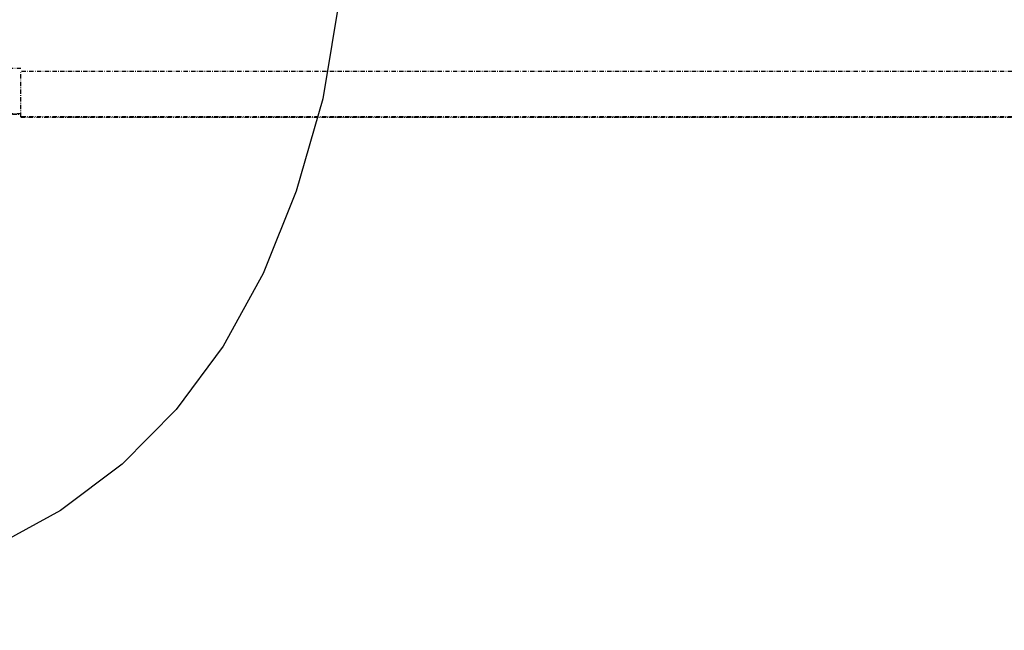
# Model space of a CAD drawing. Header units: millimetres. Extents: x -28017 to 3863, y -4271 to 20239.
# Tile 65 of 105: x -10061 to -9486, y -173 to 184. Entities that reach past the tile are written whole.
import ezdxf

# ---------------------------------------------------------------- set-up
doc = ezdxf.new("R2010")
doc.units = ezdxf.units.MM
doc.header["$MEASUREMENT"] = 0
doc.linetypes.add('Čerchovaná M', pattern=[4.5, 2.5, -0.85, 0.3, -0.85])
doc.layers.add('5._POHLED ZÁPADNÍ_2_Nové_Anotace - SP', color=7, linetype='Continuous')
doc.layers.add('5._POHLED ZÁPADNÍ_2_Nové_Konstrukce - nosné', color=7, linetype='Continuous')

msp = doc.modelspace()

# ---------------------------------------------------------------- linework, layer by layer
at = {"layer": '5._POHLED ZÁPADNÍ_2_Nové_Anotace - SP', "color": 1, "linetype": 'Continuous', "lineweight": 25, "flags": 128}
msp.add_lwpolyline([(-9854.9, 415.54), (-9862.85, 263.68), (-9883.65, 137.58), (-9899.3, 83.66), (-9918.67, 35.55), (-9941.96, -6.97), (-9969.32, -44.11), (-10000.93, -76.09), (-10036.96, -103.11), (-10077.6, -125.4), (-10123.01, -143.15), (-10173.36, -156.59), (-10228.83, -165.93), (-10355.83, -173.14)], dxfattribs=at)
at = {"layer": '5._POHLED ZÁPADNÍ_2_Nové_Konstrukce - nosné', "color": 1, "linetype": 'Čerchovaná M', "lineweight": 25}
for p, q in [((-10060.03, 128.79), (-16004.97, 127.04)), ((-10060.03, 128.7), (-16004.97, 126.95)), ((-161.68, 125.55), (-10060.06, 127.04)), ((-161.68, 125.46), (-10060.06, 126.95))]:
    msp.add_line(p, q, dxfattribs=at)
at = {"layer": '5._POHLED ZÁPADNÍ_2_Nové_Konstrukce - nosné', "color": 1, "linetype": 'Čerchovaná M', "lineweight": 25, "flags": 128}
for points in [[(-10060.04, 155.35), (-16004.97, 153.6)], [(-10060.06, 127.04), (-10060.05, 153.6)], [(-161.67, 152.11), (-10060.05, 153.6)], [(-16004.97, 126.87), (-10060.03, 128.62)], [(-10060.06, 126.87), (-161.68, 125.37)]]:
    msp.add_lwpolyline(points, dxfattribs=at)

doc.saveas('drawing.dxf')
